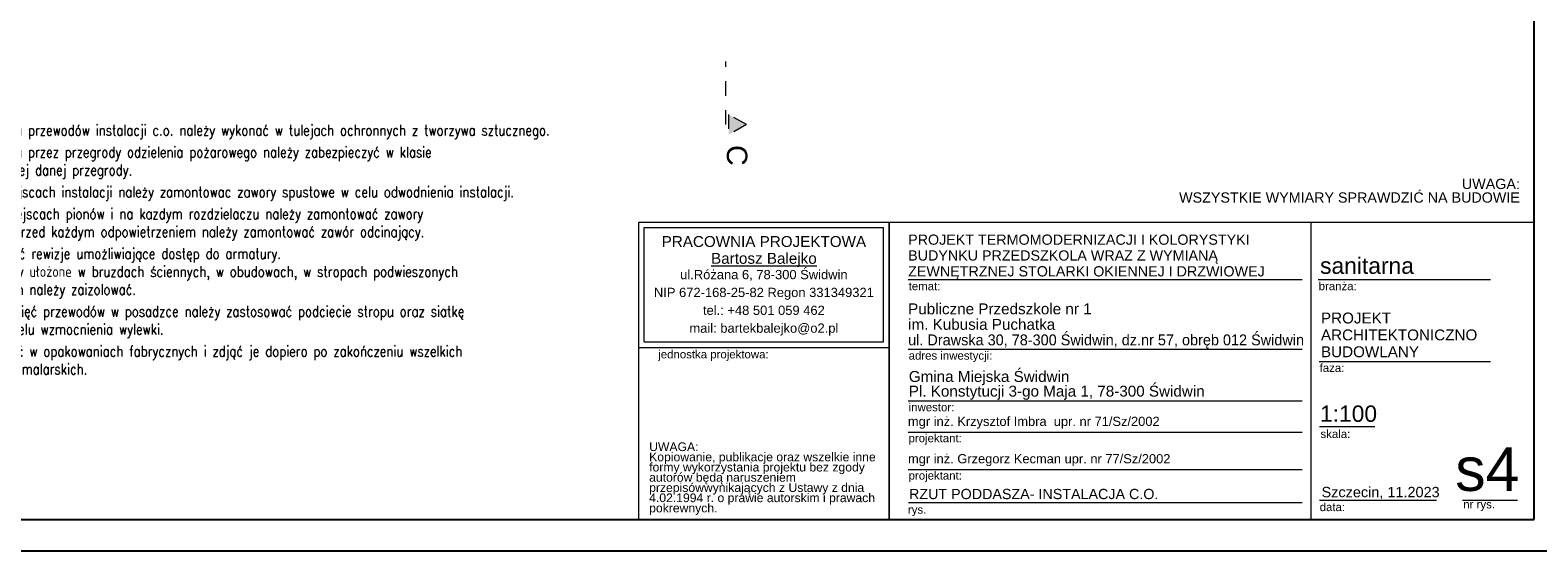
# Model space of a CAD drawing. Header units: millimetres. Extents: x -17429 to 155243, y -2908 to 188569.
# Tile 102 of 113: x 11207 to 40670, y 118363 to 128536. Entities that reach past the tile are written whole.
import ezdxf

# ---------------------------------------------------------------- set-up
doc = ezdxf.new("R2010")
doc.units = ezdxf.units.MM
doc.header["$MEASUREMENT"] = 0
doc.linetypes.add('Dashed', pattern=[564.444447, 282.222223, -282.222223])
doc.layers.get('0').update_dxf_attribs({"lineweight": 5})
for name, color, linetype in [('#opisy', 7, 'Continuous'), ('#podkład', 252, 'Continuous'), ('_TABELA', 7, 'Continuous')]:
    doc.layers.add(name, color=color, linetype=linetype)
for name, color, linetype, lineweight in [('Arch opisy_Nr_Pióra__5', 252, 'Continuous', 13), ('arch przekroje_Nr_Pióra__21', 252, 'Continuous', 13), ('arch przekroje_Nr_Pióra__5', 252, 'Continuous', 13), ('ARCH TABELA_Nr_Pióra__1', 7, 'Continuous', 25), ('ARCH TABELA_Nr_Pióra__21', 7, 'Continuous', 13), ('ARCH TABELA_Nr_Pióra__7', 7, 'Continuous', 13)]:
    doc.layers.add(name, color=color, linetype=linetype, lineweight=lineweight)
doc.styles.add('GENERATED_STYLE_11', font='arial.ttf')
doc.styles.add('GENERATED_STYLE_5', font='arial.ttf')
doc.styles.add('GENERATED_STYLE_7', font='arial.ttf')
doc.styles.add('GENERATED_STYLE_8', font='arial.ttf')
doc.styles.add('GENERATED_STYLE_9', font='arial.ttf')
doc.styles.add('ROMANS', font='romans', dxfattribs={"width": 0.8})

# ---------------------------------------------------------------- blocks, each defined once
blk = doc.blocks.new('piwnica')
at = {"layer": 'arch przekroje_Nr_Pióra__5', "linetype": 'Continuous'}
blk.add_hatch(color=252, dxfattribs=at).paths.add_polyline_path([(24854, 126490), (24854, 126890), (25204, 126690)], flags=0)
at = {"layer": 'arch przekroje_Nr_Pióra__5', "color": 252, "linetype": 'Dashed'}
for p, q in [((24804, 126690), (24804, 127925)), ((25204, 126690), (24854, 126890)), ((24854, 126890), (24854, 126490)), ((25204, 126690), (24854, 126490))]:
    blk.add_line(p, q, dxfattribs=at)
at = {"layer": 'arch przekroje_Nr_Pióra__21', "color": 252, "linetype": 'Continuous', "insert": (25221, 126090), "char_height": 400, "attachment_point": 2, "rotation": 270, "style": 'GENERATED_STYLE_5'}
blk.add_mtext('{C}', dxfattribs=at)
blk = doc.blocks.new('gfgf')
at = {"layer": '_TABELA', "color": 7}
for p, q in [((40598, 118973), (40598, 147453)), ((-13302, 118973), (40598, 118973)), ((-15802, 118363), (41198, 118363))]:
    blk.add_line(p, q, dxfattribs=at)

msp = doc.modelspace()

# ---------------------------------------------------------------- linework, layer by layer
at = {"layer": 'ARCH TABELA_Nr_Pióra__21', "color": 7, "linetype": 'Continuous'}
for p, q in [((23098, 124785), (40598, 124785)), ((23098, 118973), (23098, 124785)), ((23098, 122338), (23098, 124785)), ((23098, 124785), (27991, 124785)), ((23204, 124678), (27885, 124678)), ((23204, 122444), (23204, 124678)), ((27885, 122444), (27885, 124678)), ((27991, 122338), (27991, 124785)), ((27991, 124785), (27991, 118973)), ((36236, 124785), (36236, 118973)), ((40598, 124785), (40598, 118973)), ((27991, 118973), (27991, 124385)), ((28364, 123664), (36063, 123664)), ((36375, 123664), (39743, 123664)), ((23098, 122338), (27991, 122338)), ((23204, 122444), (27885, 122444)), ((28364, 122303), (36063, 122303)), ((36393, 122064), (39743, 122064)), ((28364, 121295), (36063, 121295)), ((28362, 120681), (36062, 120681)), ((36405, 120791), (37484, 120791)), ((28364, 119951), (36063, 119951)), ((36405, 119356), (38686, 119356)), ((39195, 119356), (40275, 119356)), ((28368, 119306), (36067, 119306)), ((23098, 118973), (27991, 118973)), ((40598, 118973), (27991, 118973))]:
    msp.add_line(p, q, dxfattribs=at)

# ---------------------------------------------------------------- block references
at = {"layer": '#podkład'}
msp.add_blockref('piwnica', (0, 0), dxfattribs=at)
msp.add_blockref('gfgf', (0, 0))

# ---------------------------------------------------------------- texts
at = {"layer": '#opisy', "lineweight": -3, "insert": (8881, 126687), "char_height": 210, "width": 12063.14, "attachment_point": 1, "style": 'ROMANS'}
msp.add_mtext('Wszystkie przejścia przewodów instalacji c.o. należy wykonać w tulejach ochronnych z tworzywa sztucznego.\\P\\H0.22222x;\\P\\H4.5x;Wszystkie przejścia prze\\H0.99999x;z przegrody odzielenia pożarowego należy zabezpieczyć w klasie odporności ogniowej danej przegrody. \\P\\H0.22223x;\\P\\H4.4999x;W najniższych miejscach instalacji należy zamontowac zawory spustowe w celu odwodnienia instalacji.\\P\\H0.22223x;\\P\\H4.4998x;W najwyższych miejscach pionów i na kazdym rozdzielaczu należy zamontować zawory odpowietrzające. Przed każdym odpowietrzeniem należy zamontować zawór odcinający.\\P\\H0.22223x;\\P\\H4.5001x;Należy zamontować rewizje umożliwiające dostęp do armatury.\\P\\H0.9999788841x;Wszystkie przewody ułożone w bruzdach ściennych, w obudowach, w stropach podwieszonych oraz w posadzkach należy zaizolować.\\P\\H0.22222x;\\P\\H4.5001x;W miejscach przecięć przewodów w posadzce należy zastosować podciecie stropu oraz siatkę wzmacniającą w celu wzmocnienia wylewki.\\P\\H0.22221x;\\P\\H4.4999049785x;Grzejniki montować w opakowaniach fabrycznych i zdjąć je dopiero po zakończeniu wszelkich prac tynkarskich i malarskich.', dxfattribs=at)
at = {"layer": 'Arch opisy_Nr_Pióra__5', "color": 7, "linetype": 'Continuous', "insert": (40318, 125632), "char_height": 200, "width": 8259.09, "attachment_point": 3, "line_spacing_factor": 0.796128, "style": 'GENERATED_STYLE_11'}
msp.add_mtext('{UWAGA:\\PWSZYSTKIE WYMIARY SPRAWDZIĆ NA BUDOWIE}', dxfattribs=at)
at = {"layer": 'ARCH TABELA_Nr_Pióra__1', "color": 7, "linetype": 'Continuous', "style": 'GENERATED_STYLE_7'}
for s, insert, char_height, attachment_point, line_spacing_factor in [('{PROJEKT \\PARCHITEKTONICZNO\\PBUDOWLANY}', (36431, 123018), 212.84, 1, 0.9285), ('{Gmina Miejska Świdwin\\PPl. Konstytucji 3-go Maja 1, 78-300 Świdwin}', (28377, 121313), 212.77, 7, 0.807442)]:
    msp.add_mtext(s, dxfattribs=dict(at, insert=insert, char_height=char_height, attachment_point=attachment_point, line_spacing_factor=line_spacing_factor))
at = {"layer": 'ARCH TABELA_Nr_Pióra__7', "color": 7, "linetype": 'Continuous'}
for s, insert, char_height, attachment_point, line_spacing_factor, style in [('{PRACOWNIA PROJEKTOWA\\P\\LBartosz Balejko}', (25545, 124513), 212.77, 2, 0.926719, 'GENERATED_STYLE_9'), ('{PROJEKT TERMOMODERNIZACJI I KOLORYSTYKI\\PBUDYNKU PRZEDSZKOLA WRAZ Z WYMIANĄ \\PZEWNĘTRZNEJ STOLARKI OKIENNEJ I DRZWIOWEJ }', (28364, 123664), 200, 7, 0.927967, 'GENERATED_STYLE_8'), ('Publiczne Przedszkole nr 1\\Pim. Kubusia Puchatka\\P\\W0.95;ul. Drawska 30, 78-300 Świdwin, dz.nr 57, obręb 012 Świdwin', (28364, 122314), 212.77, 7, 0.855122, 'GENERATED_STYLE_7')]:
    msp.add_mtext(s, dxfattribs=dict(at, insert=insert, char_height=char_height, attachment_point=attachment_point, line_spacing_factor=line_spacing_factor, style=style))
for s, insert, char_height, attachment_point, style in [('sanitarna', (36414, 124094), 319.2, 1, 'GENERATED_STYLE_7'), ('{temat:}', (28374, 123615), 159.6, 1, 'GENERATED_STYLE_7'), ('{branża:}', (36387, 123615), 159.6, 1, 'GENERATED_STYLE_7'), ('{jednostka projektowa:}', (23481, 122283), 159.58, 1, 'GENERATED_STYLE_7'), ('{adres inwestycji:}', (28374, 122258), 159.58, 1, 'GENERATED_STYLE_7'), ('{faza:}', (36405, 122018), 159.6, 1, 'GENERATED_STYLE_7'), ('{inwestor:}', (28374, 121250), 159.58, 1, 'GENERATED_STYLE_7'), ('{1:100}', (36412, 121203), 319.2, 1, 'GENERATED_STYLE_7'), ('mgr inż. Krzysztof Imbra  upr. nr 71/Sz/2002', (28360, 120983), 180, 1, 'GENERATED_STYLE_7'), ('{projektant:}', (28372, 120645), 159.58, 1, 'GENERATED_STYLE_7'), ('{skala:}', (36422, 120727), 159.6, 1, 'GENERATED_STYLE_7'), ('mgr inż. Grzegorz Kecman upr. nr 77/Sz/2002', (28361, 120253), 180, 1, 'GENERATED_STYLE_7'), ('s4', (40310, 120385), 851.2, 3, 'GENERATED_STYLE_7'), ('{projektant:}', (28374, 119915), 159.58, 1, 'GENERATED_STYLE_7'), ('{Szczecin, 11.2023}', (36443, 119613), 202.13, 1, 'GENERATED_STYLE_7'), ('RZUT PODDASZA- INSTALACJA C.O.', (28381, 119574), 200, 1, 'GENERATED_STYLE_8'), ('{rys.}', (28360, 119249), 159.6, 1, 'GENERATED_STYLE_7'), ('{data:}', (36406, 119299), 159.6, 1, 'GENERATED_STYLE_7'), ('{nr rys.}', (39213, 119352), 159.6, 1, 'GENERATED_STYLE_7')]:
    msp.add_mtext(s, dxfattribs=dict(at, insert=insert, char_height=char_height, attachment_point=attachment_point, style=style))
at = {"layer": 'ARCH TABELA_Nr_Pióra__7', "color": 7, "linetype": 'Continuous', "style": 'GENERATED_STYLE_7'}
for s, insert, char_height, width, attachment_point, line_spacing_factor in [('{ul.Różana 6, 78-300 Świdwin\\PNIP 672-168-25-82 Regon 331349321\\Ptel.: +48 501 059 462\\Pmail: bartekbalejko@o2.pl}', (25545, 123851), 180.85, 7974.45, 2, 1.156383), ('{UWAGA:\\PKopiowanie, publikacje oraz wszelkie inne formy wykorzystania projektu bez zgody autorów będą naruszeniem przepisówwynikających z Ustawy z dnia 4.02.1994 r. o prawie autorskim i prawach pokrewnych.}', (23303, 120483), 170.213, 4483.41, 1, 0.703415)]:
    msp.add_mtext(s, dxfattribs=dict(at, insert=insert, char_height=char_height, width=width, attachment_point=attachment_point, line_spacing_factor=line_spacing_factor))

doc.saveas('drawing.dxf')
